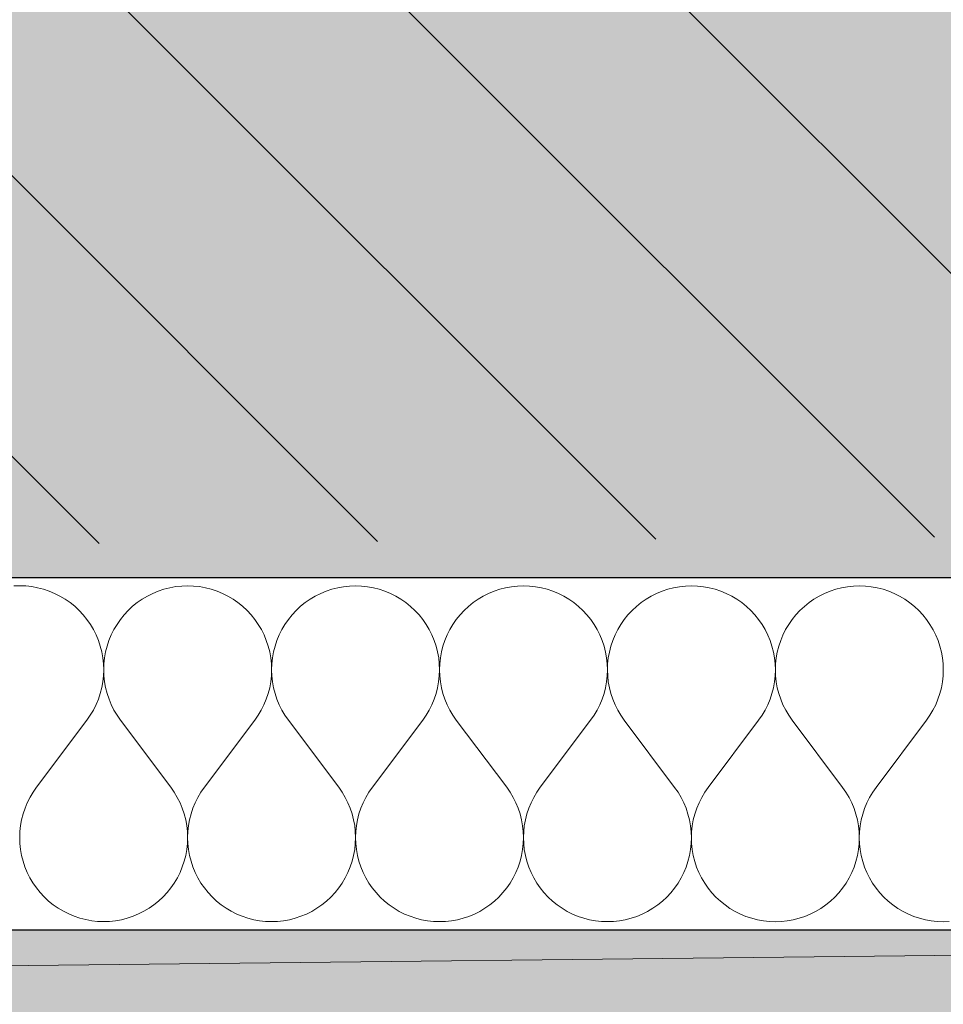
# Model space of a CAD drawing. Header units: millimetres. Extents: x -40276 to 214973, y -147941 to 35228.
# Tile 146 of 256: x -7467 to -7048, y 157 to 604. Entities that reach past the tile are written whole.
import ezdxf

# ---------------------------------------------------------------- set-up
doc = ezdxf.new("R2010")
doc.units = ezdxf.units.MM
doc.header["$MEASUREMENT"] = 0
doc.linetypes.add('Wipeout_Contour', pattern=[1000, 0, -1000])
for name, color, linetype in [('1._POHLED ZÁPADNÍ_2_0_plochy', 7, 'Continuous'), ('1._POHLED ZÁPADNÍ_2_2D prvky - obecné', 7, 'Continuous'), ('1._POHLED ZÁPADNÍ_2_akustické prvky', 7, 'Continuous'), ('1._POHLED ZÁPADNÍ_2_BT_ortho', 7, 'Continuous'), ('1._POHLED ZÁPADNÍ_2_Nové_Výplně – Řezové', 7, 'Continuous'), ('1._POHLED ZÁPADNÍ_2_Výplně – Řezové', 7, 'Continuous')]:
    doc.layers.add(name, color=color, linetype=linetype)

# ---------------------------------------------------------------- blocks, each defined once
blk = doc.blocks.new('*X9', base_point=(-42174.69, -26223.67))
at = {"layer": '1._POHLED ZÁPADNÍ_2_Nové_Výplně – Řezové', "color": 21, "linetype": 'Continuous', "lineweight": 20, "true_color": 0xffaaaa}
for p, q in [((-7466.61, 347.26), (-7469.33, 347.16)), ((-7463.89, 347.16), (-7466.61, 347.26)), ((-7461.19, 346.87), (-7463.89, 347.16)), ((-7458.51, 346.39), (-7461.19, 346.87)), ((-7455.88, 345.71), (-7458.51, 346.39)), ((-7453.3, 344.85), (-7455.88, 345.71)), ((-7450.78, 343.81), (-7453.3, 344.85)), ((-7403.74, 344.85), (-7406.25, 343.81)), ((-7401.16, 345.71), (-7403.74, 344.85)), ((-7398.52, 346.38), (-7401.16, 345.71)), ((-7395.85, 346.86), (-7398.52, 346.38)), ((-7393.14, 347.15), (-7395.85, 346.86)), ((-7390.42, 347.25), (-7393.14, 347.15)), ((-7387.7, 347.15), (-7390.42, 347.25)), ((-7385, 346.86), (-7387.7, 347.15)), ((-7382.32, 346.38), (-7385, 346.86)), ((-7379.69, 345.7), (-7382.32, 346.38)), ((-7377.11, 344.84), (-7379.69, 345.7)), ((-7374.59, 343.8), (-7377.11, 344.84)), ((-7327.55, 344.84), (-7330.06, 343.79)), ((-7324.97, 345.69), (-7327.55, 344.84)), ((-7322.33, 346.37), (-7324.97, 345.69)), ((-7319.66, 346.85), (-7322.33, 346.37)), ((-7316.95, 347.14), (-7319.66, 346.85)), ((-7314.23, 347.24), (-7316.95, 347.14)), ((-7311.51, 347.14), (-7314.23, 347.24)), ((-7308.81, 346.85), (-7311.51, 347.14)), ((-7306.13, 346.36), (-7308.81, 346.85)), ((-7303.5, 345.69), (-7306.13, 346.36)), ((-7300.91, 344.83), (-7303.5, 345.69)), ((-7298.4, 343.79), (-7300.91, 344.83)), ((-7251.36, 344.82), (-7253.87, 343.78)), ((-7248.78, 345.68), (-7251.36, 344.82)), ((-7246.14, 346.36), (-7248.78, 345.68)), ((-7243.47, 346.84), (-7246.14, 346.36)), ((-7240.76, 347.13), (-7243.47, 346.84)), ((-7238.04, 347.23), (-7240.76, 347.13)), ((-7235.32, 347.13), (-7238.04, 347.23)), ((-7232.62, 346.84), (-7235.32, 347.13)), ((-7229.94, 346.35), (-7232.62, 346.84)), ((-7227.31, 345.68), (-7229.94, 346.35)), ((-7224.72, 344.82), (-7227.31, 345.68)), ((-7222.21, 343.78), (-7224.72, 344.82)), ((-7175.17, 344.81), (-7177.68, 343.77)), ((-7172.59, 345.67), (-7175.17, 344.81)), ((-7169.95, 346.34), (-7172.59, 345.67)), ((-7167.28, 346.83), (-7169.95, 346.34)), ((-7164.57, 347.12), (-7167.28, 346.83)), ((-7161.85, 347.21), (-7164.57, 347.12)), ((-7159.13, 347.12), (-7161.85, 347.21)), ((-7156.43, 346.82), (-7159.13, 347.12)), ((-7153.75, 346.34), (-7156.43, 346.82)), ((-7151.11, 345.67), (-7153.75, 346.34)), ((-7148.53, 344.81), (-7151.11, 345.67)), ((-7146.02, 343.77), (-7148.53, 344.81)), ((-7098.98, 344.8), (-7101.49, 343.76)), ((-7096.4, 345.66), (-7098.98, 344.8)), ((-7093.76, 346.33), (-7096.4, 345.66)), ((-7091.08, 346.81), (-7093.76, 346.33)), ((-7088.38, 347.11), (-7091.08, 346.81)), ((-7085.66, 347.2), (-7088.38, 347.11)), ((-7082.94, 347.1), (-7085.66, 347.2)), ((-7080.24, 346.81), (-7082.94, 347.1)), ((-7077.56, 346.33), (-7080.24, 346.81)), ((-7074.92, 345.66), (-7077.56, 346.33)), ((-7072.34, 344.8), (-7074.92, 345.66)), ((-7069.83, 343.75), (-7072.34, 344.8)), ((-7448.35, 342.59), (-7450.78, 343.81)), ((-7446.01, 341.21), (-7448.35, 342.59)), ((-7443.78, 339.65), (-7446.01, 341.21)), ((-7441.66, 337.94), (-7443.78, 339.65)), ((-7413.26, 339.65), (-7415.38, 337.94)), ((-7411.03, 341.2), (-7413.26, 339.65)), ((-7408.69, 342.59), (-7411.03, 341.2)), ((-7406.25, 343.81), (-7408.69, 342.59)), ((-7372.16, 342.58), (-7374.59, 343.8)), ((-7369.82, 341.19), (-7372.16, 342.58)), ((-7367.59, 339.64), (-7369.82, 341.19)), ((-7365.47, 337.93), (-7367.59, 339.64)), ((-7337.07, 339.64), (-7339.19, 337.93)), ((-7334.84, 341.19), (-7337.07, 339.64)), ((-7332.5, 342.58), (-7334.84, 341.19)), ((-7330.06, 343.79), (-7332.5, 342.58)), ((-7295.97, 342.57), (-7298.4, 343.79)), ((-7293.63, 341.18), (-7295.97, 342.57)), ((-7291.4, 339.63), (-7293.63, 341.18)), ((-7289.28, 337.92), (-7291.4, 339.63)), ((-7260.88, 339.62), (-7263, 337.92)), ((-7258.65, 341.18), (-7260.88, 339.62)), ((-7256.31, 342.56), (-7258.65, 341.18)), ((-7253.87, 343.78), (-7256.31, 342.56)), ((-7219.78, 342.56), (-7222.21, 343.78)), ((-7217.44, 341.17), (-7219.78, 342.56)), ((-7215.21, 339.62), (-7217.44, 341.17)), ((-7213.09, 337.91), (-7215.21, 339.62)), ((-7184.69, 339.61), (-7186.81, 337.91)), ((-7182.46, 341.16), (-7184.69, 339.61)), ((-7180.12, 342.55), (-7182.46, 341.16)), ((-7177.68, 343.77), (-7180.12, 342.55)), ((-7143.59, 342.55), (-7146.02, 343.77)), ((-7141.25, 341.16), (-7143.59, 342.55)), ((-7139.02, 339.61), (-7141.25, 341.16)), ((-7136.9, 337.9), (-7139.02, 339.61)), ((-7108.5, 339.6), (-7110.62, 337.89)), ((-7106.27, 341.15), (-7108.5, 339.6)), ((-7103.93, 342.54), (-7106.27, 341.15)), ((-7101.49, 343.76), (-7103.93, 342.54)), ((-7067.4, 342.54), (-7069.83, 343.75)), ((-7065.06, 341.15), (-7067.4, 342.54)), ((-7062.82, 339.59), (-7065.06, 341.15)), ((-7060.71, 337.89), (-7062.82, 339.59)), ((-7439.67, 336.09), (-7441.66, 337.94)), ((-7437.82, 334.1), (-7439.67, 336.09)), ((-7417.37, 336.09), (-7419.22, 334.1)), ((-7415.38, 337.94), (-7417.37, 336.09)), ((-7363.48, 336.08), (-7365.47, 337.93)), ((-7361.63, 334.09), (-7363.48, 336.08)), ((-7341.18, 336.07), (-7343.03, 334.08)), ((-7339.19, 337.93), (-7341.18, 336.07)), ((-7287.29, 336.07), (-7289.28, 337.92)), ((-7285.44, 334.07), (-7287.29, 336.07)), ((-7264.99, 336.06), (-7266.84, 334.07)), ((-7263, 337.92), (-7264.99, 336.06)), ((-7211.1, 336.05), (-7213.09, 337.91)), ((-7209.24, 334.06), (-7211.1, 336.05)), ((-7188.8, 336.05), (-7190.65, 334.06)), ((-7186.81, 337.91), (-7188.8, 336.05)), ((-7134.91, 336.04), (-7136.9, 337.9)), ((-7133.05, 334.05), (-7134.91, 336.04)), ((-7112.61, 336.04), (-7114.46, 334.05)), ((-7110.62, 337.89), (-7112.61, 336.04)), ((-7058.72, 336.03), (-7060.71, 337.89)), ((-7056.86, 334.04), (-7058.72, 336.03)), ((-7436.11, 331.98), (-7437.82, 334.1)), ((-7434.56, 329.74), (-7436.11, 331.98)), ((-7420.93, 331.98), (-7422.48, 329.74)), ((-7419.22, 334.1), (-7420.93, 331.98)), ((-7359.92, 331.97), (-7361.63, 334.09)), ((-7358.37, 329.73), (-7359.92, 331.97)), ((-7344.74, 331.96), (-7346.29, 329.73)), ((-7343.03, 334.08), (-7344.74, 331.96)), ((-7283.73, 331.96), (-7285.44, 334.07)), ((-7282.18, 329.72), (-7283.73, 331.96)), ((-7268.55, 331.95), (-7270.1, 329.72)), ((-7266.84, 334.07), (-7268.55, 331.95)), ((-7207.54, 331.94), (-7209.24, 334.06)), ((-7205.99, 329.71), (-7207.54, 331.94)), ((-7192.36, 331.94), (-7193.91, 329.71)), ((-7190.65, 334.06), (-7192.36, 331.94)), ((-7131.35, 331.93), (-7133.05, 334.05)), ((-7129.8, 329.7), (-7131.35, 331.93)), ((-7116.17, 331.93), (-7117.72, 329.69)), ((-7114.46, 334.05), (-7116.17, 331.93)), ((-7055.16, 331.92), (-7056.86, 334.04)), ((-7053.61, 329.68), (-7055.16, 331.92)), ((-7433.17, 327.4), (-7434.56, 329.74)), ((-7431.96, 324.97), (-7433.17, 327.4)), ((-7423.87, 327.4), (-7425.09, 324.97)), ((-7422.48, 329.74), (-7423.87, 327.4)), ((-7356.98, 327.39), (-7358.37, 329.73)), ((-7355.77, 324.96), (-7356.98, 327.39)), ((-7347.68, 327.39), (-7348.9, 324.96)), ((-7346.29, 329.73), (-7347.68, 327.39)), ((-7280.79, 327.38), (-7282.18, 329.72)), ((-7279.58, 324.95), (-7280.79, 327.38)), ((-7271.49, 327.38), (-7272.71, 324.94)), ((-7270.1, 329.72), (-7271.49, 327.38)), ((-7204.6, 327.37), (-7205.99, 329.71)), ((-7203.39, 324.93), (-7204.6, 327.37)), ((-7195.3, 327.37), (-7196.51, 324.93)), ((-7193.91, 329.71), (-7195.3, 327.37)), ((-7128.41, 327.36), (-7129.8, 329.7)), ((-7127.19, 324.92), (-7128.41, 327.36)), ((-7119.11, 327.35), (-7120.32, 324.92)), ((-7117.72, 329.69), (-7119.11, 327.35)), ((-7052.22, 327.34), (-7053.61, 329.68)), ((-7051, 324.91), (-7052.22, 327.34)), ((-7430.92, 322.46), (-7431.96, 324.97)), ((-7430.06, 319.87), (-7430.92, 322.46)), ((-7426.13, 322.45), (-7426.98, 319.87)), ((-7425.09, 324.97), (-7426.13, 322.45)), ((-7354.73, 322.44), (-7355.77, 324.96)), ((-7353.87, 319.86), (-7354.73, 322.44)), ((-7349.94, 322.44), (-7350.79, 319.86)), ((-7348.9, 324.96), (-7349.94, 322.44)), ((-7278.54, 322.43), (-7279.58, 324.95)), ((-7277.68, 319.85), (-7278.54, 322.43)), ((-7273.75, 322.43), (-7274.6, 319.85)), ((-7272.71, 324.94), (-7273.75, 322.43)), ((-7202.35, 322.42), (-7203.39, 324.93)), ((-7201.49, 319.84), (-7202.35, 322.42)), ((-7197.56, 322.42), (-7198.41, 319.84)), ((-7196.51, 324.93), (-7197.56, 322.42)), ((-7126.16, 322.41), (-7127.19, 324.92)), ((-7125.3, 319.83), (-7126.16, 322.41)), ((-7121.36, 322.41), (-7122.22, 319.83)), ((-7120.32, 324.92), (-7121.36, 322.41)), ((-7049.96, 322.4), (-7051, 324.91)), ((-7049.11, 319.81), (-7049.96, 322.4)), ((-7429.39, 317.24), (-7430.06, 319.87)), ((-7426.98, 319.87), (-7427.66, 317.24)), ((-7353.2, 317.23), (-7353.87, 319.86)), ((-7350.79, 319.86), (-7351.47, 317.22)), ((-7277.01, 317.21), (-7277.68, 319.85)), ((-7274.6, 319.85), (-7275.28, 317.21)), ((-7200.82, 317.2), (-7201.49, 319.84)), ((-7198.41, 319.84), (-7199.09, 317.2)), ((-7124.63, 317.19), (-7125.3, 319.83)), ((-7122.22, 319.83), (-7122.89, 317.19)), ((-7048.44, 317.18), (-7049.11, 319.81)), ((-7428.91, 314.56), (-7429.39, 317.24)), ((-7428.62, 311.85), (-7428.91, 314.56)), ((-7428.14, 314.56), (-7428.43, 311.85)), ((-7427.66, 317.24), (-7428.14, 314.56)), ((-7352.72, 314.55), (-7353.2, 317.23)), ((-7352.43, 311.84), (-7352.72, 314.55)), ((-7351.95, 314.55), (-7352.24, 311.84)), ((-7351.47, 317.22), (-7351.95, 314.55)), ((-7276.53, 314.54), (-7277.01, 317.21)), ((-7276.24, 311.83), (-7276.53, 314.54)), ((-7275.76, 314.54), (-7276.05, 311.83)), ((-7275.28, 317.21), (-7275.76, 314.54)), ((-7200.34, 314.52), (-7200.82, 317.2)), ((-7200.05, 311.82), (-7200.34, 314.52)), ((-7199.57, 314.52), (-7199.86, 311.82)), ((-7199.09, 317.2), (-7199.57, 314.52)), ((-7124.15, 314.51), (-7124.63, 317.19)), ((-7123.86, 311.81), (-7124.15, 314.51)), ((-7123.38, 314.51), (-7123.67, 311.81)), ((-7122.89, 317.19), (-7123.38, 314.51)), ((-7047.96, 314.5), (-7048.44, 317.18)), ((-7047.67, 311.8), (-7047.96, 314.5)), ((-7428.52, 309.14), (-7428.62, 311.85)), ((-7428.62, 306.42), (-7428.52, 309.14)), ((-7428.43, 311.85), (-7428.52, 309.14)), ((-7428.52, 309.14), (-7428.43, 306.42)), ((-7352.33, 309.12), (-7352.43, 311.84)), ((-7352.43, 306.4), (-7352.33, 309.12)), ((-7352.24, 311.84), (-7352.33, 309.12)), ((-7352.33, 309.12), (-7352.24, 306.4)), ((-7276.14, 309.11), (-7276.24, 311.83)), ((-7276.24, 306.39), (-7276.14, 309.11)), ((-7276.05, 311.83), (-7276.14, 309.11)), ((-7276.14, 309.11), (-7276.04, 306.39)), ((-7199.95, 309.1), (-7200.05, 311.82)), ((-7200.05, 306.38), (-7199.95, 309.1)), ((-7199.86, 311.82), (-7199.95, 309.1)), ((-7199.95, 309.1), (-7199.85, 306.38)), ((-7123.76, 309.09), (-7123.86, 311.81)), ((-7123.86, 306.37), (-7123.76, 309.09)), ((-7123.67, 311.81), (-7123.76, 309.09)), ((-7123.76, 309.09), (-7123.66, 306.37)), ((-7047.57, 309.08), (-7047.67, 311.8)), ((-7047.67, 306.36), (-7047.57, 309.08)), ((-7428.92, 303.71), (-7428.62, 306.42)), ((-7428.43, 306.42), (-7428.13, 303.71)), ((-7352.73, 303.7), (-7352.43, 306.4)), ((-7352.24, 306.4), (-7351.94, 303.7)), ((-7276.54, 303.69), (-7276.24, 306.39)), ((-7276.04, 306.39), (-7275.75, 303.69)), ((-7200.34, 303.68), (-7200.05, 306.38)), ((-7199.85, 306.38), (-7199.56, 303.68)), ((-7124.15, 303.66), (-7123.86, 306.37)), ((-7123.66, 306.37), (-7123.37, 303.66)), ((-7047.96, 303.65), (-7047.67, 306.36)), ((-7430.08, 298.4), (-7429.4, 301.03)), ((-7429.4, 301.03), (-7428.92, 303.71)), ((-7428.13, 303.71), (-7427.65, 301.03)), ((-7427.65, 301.03), (-7426.97, 298.4)), ((-7353.89, 298.39), (-7353.21, 301.02)), ((-7353.21, 301.02), (-7352.73, 303.7)), ((-7351.94, 303.7), (-7351.46, 301.02)), ((-7351.46, 301.02), (-7350.78, 298.39)), ((-7277.7, 298.38), (-7277.02, 301.01)), ((-7277.02, 301.01), (-7276.54, 303.69)), ((-7275.75, 303.69), (-7275.27, 301.01)), ((-7275.27, 301.01), (-7274.59, 298.38)), ((-7201.51, 298.36), (-7200.83, 301)), ((-7200.83, 301), (-7200.34, 303.68)), ((-7199.56, 303.68), (-7199.08, 301)), ((-7199.08, 301), (-7198.4, 298.36)), ((-7125.32, 298.35), (-7124.64, 300.99)), ((-7124.64, 300.99), (-7124.15, 303.66)), ((-7123.37, 303.66), (-7122.89, 300.99)), ((-7122.89, 300.99), (-7122.21, 298.35)), ((-7049.12, 298.34), (-7048.45, 300.98)), ((-7048.45, 300.98), (-7047.96, 303.65)), ((-7431.98, 293.31), (-7430.94, 295.82)), ((-7430.94, 295.82), (-7430.08, 298.4)), ((-7426.97, 298.4), (-7426.11, 295.82)), ((-7426.11, 295.82), (-7425.07, 293.31)), ((-7355.79, 293.29), (-7354.75, 295.81)), ((-7354.75, 295.81), (-7353.89, 298.39)), ((-7350.78, 298.39), (-7349.92, 295.81)), ((-7349.92, 295.81), (-7348.88, 293.29)), ((-7279.6, 293.28), (-7278.56, 295.8)), ((-7278.56, 295.8), (-7277.7, 298.38)), ((-7274.59, 298.38), (-7273.73, 295.79)), ((-7273.73, 295.79), (-7272.69, 293.28)), ((-7203.41, 293.27), (-7202.37, 295.78)), ((-7202.37, 295.78), (-7201.51, 298.36)), ((-7198.4, 298.36), (-7197.54, 295.78)), ((-7197.54, 295.78), (-7196.5, 293.27)), ((-7127.22, 293.26), (-7126.18, 295.77)), ((-7126.18, 295.77), (-7125.32, 298.35)), ((-7122.21, 298.35), (-7121.35, 295.77)), ((-7121.35, 295.77), (-7120.31, 293.26)), ((-7051.03, 293.25), (-7049.99, 295.76)), ((-7049.99, 295.76), (-7049.12, 298.34)), ((-7434.59, 288.54), (-7433.2, 290.87)), ((-7433.2, 290.87), (-7431.98, 293.31)), ((-7425.07, 293.31), (-7423.85, 290.87)), ((-7423.85, 290.87), (-7422.46, 288.53)), ((-7358.4, 288.52), (-7357.01, 290.86)), ((-7357.01, 290.86), (-7355.79, 293.29)), ((-7348.88, 293.29), (-7347.66, 290.86)), ((-7347.66, 290.86), (-7346.27, 288.52)), ((-7282.21, 288.51), (-7280.82, 290.85)), ((-7280.82, 290.85), (-7279.6, 293.28)), ((-7272.69, 293.28), (-7271.47, 290.85)), ((-7271.47, 290.85), (-7270.08, 288.51)), ((-7206.02, 288.5), (-7204.63, 290.84)), ((-7204.63, 290.84), (-7203.41, 293.27)), ((-7196.5, 293.27), (-7195.28, 290.84)), ((-7195.28, 290.84), (-7193.89, 288.5)), ((-7129.83, 288.49), (-7128.44, 290.83)), ((-7128.44, 290.83), (-7127.22, 293.26)), ((-7120.31, 293.26), (-7119.09, 290.83)), ((-7119.09, 290.83), (-7117.7, 288.49)), ((-7053.64, 288.48), (-7052.25, 290.82)), ((-7052.25, 290.82), (-7051.03, 293.25)), ((-7459.01, 255.83), (-7436.15, 286.3)), ((-7436.15, 286.3), (-7434.59, 288.54)), ((-7422.46, 288.53), (-7420.91, 286.3)), ((-7398.06, 255.82), (-7420.91, 286.3)), ((-7382.82, 255.82), (-7359.96, 286.29)), ((-7359.96, 286.29), (-7358.4, 288.52)), ((-7346.27, 288.52), (-7344.72, 286.29)), ((-7321.87, 255.81), (-7344.72, 286.29)), ((-7306.63, 255.81), (-7283.77, 286.28)), ((-7283.77, 286.28), (-7282.21, 288.51)), ((-7270.08, 288.51), (-7268.53, 286.28)), ((-7245.68, 255.8), (-7268.53, 286.28)), ((-7230.44, 255.8), (-7207.58, 286.27)), ((-7207.58, 286.27), (-7206.02, 288.5)), ((-7193.89, 288.5), (-7192.34, 286.27)), ((-7169.48, 255.79), (-7192.34, 286.27)), ((-7154.25, 255.78), (-7131.38, 286.26)), ((-7131.38, 286.26), (-7129.83, 288.49)), ((-7117.7, 288.49), (-7116.15, 286.25)), ((-7093.29, 255.77), (-7116.15, 286.25)), ((-7078.06, 255.77), (-7055.19, 286.25)), ((-7055.19, 286.25), (-7053.64, 288.48)), ((-7459.01, 255.83), (-7460.56, 253.6)), ((-7396.5, 253.59), (-7398.06, 255.82)), ((-7382.82, 255.82), (-7384.37, 253.59)), ((-7320.31, 253.58), (-7321.87, 255.81)), ((-7306.63, 255.81), (-7308.18, 253.57)), ((-7244.12, 253.56), (-7245.68, 255.8)), ((-7230.44, 255.8), (-7231.99, 253.56)), ((-7167.93, 253.55), (-7169.48, 255.79)), ((-7154.25, 255.78), (-7155.8, 253.55)), ((-7091.74, 253.54), (-7093.29, 255.77)), ((-7078.06, 255.77), (-7079.61, 253.54)), ((-7461.95, 251.26), (-7463.17, 248.83)), ((-7460.56, 253.6), (-7461.95, 251.26)), ((-7395.11, 251.25), (-7396.5, 253.59)), ((-7393.89, 248.82), (-7395.11, 251.25)), ((-7385.76, 251.25), (-7386.98, 248.82)), ((-7384.37, 253.59), (-7385.76, 251.25)), ((-7318.92, 251.24), (-7320.31, 253.58)), ((-7317.7, 248.81), (-7318.92, 251.24)), ((-7309.57, 251.24), (-7310.79, 248.8)), ((-7308.18, 253.57), (-7309.57, 251.24)), ((-7242.73, 251.23), (-7244.12, 253.56)), ((-7241.51, 248.79), (-7242.73, 251.23)), ((-7233.38, 251.22), (-7234.6, 248.79)), ((-7231.99, 253.56), (-7233.38, 251.22)), ((-7166.54, 251.21), (-7167.93, 253.55)), ((-7165.32, 248.78), (-7166.54, 251.21)), ((-7157.19, 251.21), (-7158.41, 248.78)), ((-7155.8, 253.55), (-7157.19, 251.21)), ((-7090.35, 251.2), (-7091.74, 253.54)), ((-7089.13, 248.77), (-7090.35, 251.2)), ((-7081, 251.2), (-7082.22, 248.77)), ((-7079.61, 253.54), (-7081, 251.2)), ((-7464.22, 246.32), (-7465.08, 243.73)), ((-7463.17, 248.83), (-7464.22, 246.32)), ((-7392.85, 246.3), (-7393.89, 248.82)), ((-7391.99, 243.72), (-7392.85, 246.3)), ((-7388.03, 246.3), (-7388.89, 243.72)), ((-7386.98, 248.82), (-7388.03, 246.3)), ((-7316.66, 246.29), (-7317.7, 248.81)), ((-7315.8, 243.71), (-7316.66, 246.29)), ((-7311.84, 246.29), (-7312.7, 243.71)), ((-7310.79, 248.8), (-7311.84, 246.29)), ((-7240.47, 246.28), (-7241.51, 248.79)), ((-7239.61, 243.7), (-7240.47, 246.28)), ((-7235.65, 246.28), (-7236.51, 243.7)), ((-7234.6, 248.79), (-7235.65, 246.28)), ((-7164.28, 246.27), (-7165.32, 248.78)), ((-7163.42, 243.69), (-7164.28, 246.27)), ((-7159.45, 246.27), (-7160.32, 243.69)), ((-7158.41, 248.78), (-7159.45, 246.27)), ((-7088.09, 246.26), (-7089.13, 248.77)), ((-7087.23, 243.68), (-7088.09, 246.26)), ((-7083.26, 246.26), (-7084.13, 243.68)), ((-7082.22, 248.77), (-7083.26, 246.26)), ((-7465.08, 243.73), (-7465.75, 241.1)), ((-7391.32, 241.09), (-7391.99, 243.72)), ((-7388.89, 243.72), (-7389.56, 241.09)), ((-7315.13, 241.08), (-7315.8, 243.71)), ((-7312.7, 243.71), (-7313.37, 241.08)), ((-7238.93, 241.06), (-7239.61, 243.7)), ((-7236.51, 243.7), (-7237.18, 241.06)), ((-7162.74, 241.05), (-7163.42, 243.69)), ((-7160.32, 243.69), (-7160.99, 241.05)), ((-7086.55, 241.04), (-7087.23, 243.68)), ((-7084.13, 243.68), (-7084.8, 241.04)), ((-7466.24, 238.42), (-7466.53, 235.72)), ((-7465.75, 241.1), (-7466.24, 238.42)), ((-7390.83, 238.41), (-7391.32, 241.09)), ((-7390.54, 235.71), (-7390.83, 238.41)), ((-7390.05, 238.41), (-7390.34, 235.71)), ((-7389.56, 241.09), (-7390.05, 238.41)), ((-7314.64, 238.4), (-7315.13, 241.08)), ((-7314.35, 235.69), (-7314.64, 238.4)), ((-7313.86, 238.4), (-7314.15, 235.69)), ((-7313.37, 241.08), (-7313.86, 238.4)), ((-7238.45, 238.39), (-7238.93, 241.06)), ((-7238.16, 235.68), (-7238.45, 238.39)), ((-7237.67, 238.39), (-7237.96, 235.68)), ((-7237.18, 241.06), (-7237.67, 238.39)), ((-7162.26, 238.38), (-7162.74, 241.05)), ((-7161.97, 235.67), (-7162.26, 238.38)), ((-7161.48, 238.38), (-7161.77, 235.67)), ((-7160.99, 241.05), (-7161.48, 238.38)), ((-7086.07, 238.36), (-7086.55, 241.04)), ((-7085.78, 235.66), (-7086.07, 238.36)), ((-7085.29, 238.36), (-7085.58, 235.66)), ((-7084.8, 241.04), (-7085.29, 238.36)), ((-7466.53, 235.72), (-7466.63, 233)), ((-7466.63, 233), (-7466.54, 230.28)), ((-7390.44, 232.99), (-7390.54, 235.71)), ((-7390.54, 230.27), (-7390.44, 232.99)), ((-7390.34, 235.71), (-7390.44, 232.99)), ((-7390.44, 232.99), (-7390.35, 230.27)), ((-7314.25, 232.98), (-7314.35, 235.69)), ((-7314.35, 230.26), (-7314.25, 232.98)), ((-7314.15, 235.69), (-7314.25, 232.98)), ((-7314.25, 232.98), (-7314.16, 230.26)), ((-7238.06, 232.96), (-7238.16, 235.68)), ((-7238.16, 230.25), (-7238.06, 232.96)), ((-7237.96, 235.68), (-7238.06, 232.96)), ((-7238.06, 232.96), (-7237.96, 230.25)), ((-7161.87, 232.95), (-7161.97, 235.67)), ((-7161.96, 230.23), (-7161.87, 232.95)), ((-7161.77, 235.67), (-7161.87, 232.95)), ((-7161.87, 232.95), (-7161.77, 230.23)), ((-7085.68, 232.94), (-7085.78, 235.66)), ((-7085.77, 230.22), (-7085.68, 232.94)), ((-7085.58, 235.66), (-7085.68, 232.94)), ((-7085.68, 232.94), (-7085.58, 230.22)), ((-7466.54, 230.28), (-7466.25, 227.58)), ((-7390.83, 227.56), (-7390.54, 230.27)), ((-7390.35, 230.27), (-7390.06, 227.56)), ((-7314.64, 227.55), (-7314.35, 230.26)), ((-7314.16, 230.26), (-7313.87, 227.55)), ((-7238.44, 227.54), (-7238.16, 230.25)), ((-7237.96, 230.25), (-7237.68, 227.54)), ((-7162.25, 227.53), (-7161.96, 230.23)), ((-7161.77, 230.23), (-7161.49, 227.53)), ((-7086.06, 227.52), (-7085.77, 230.22)), ((-7085.58, 230.22), (-7085.29, 227.52)), ((-7466.25, 227.58), (-7465.77, 224.9)), ((-7465.77, 224.9), (-7465.1, 222.26)), ((-7391.98, 222.25), (-7391.31, 224.89)), ((-7391.31, 224.89), (-7390.83, 227.56)), ((-7390.06, 227.56), (-7389.58, 224.89)), ((-7389.58, 224.89), (-7388.9, 222.25)), ((-7315.79, 222.24), (-7315.12, 224.87)), ((-7315.12, 224.87), (-7314.64, 227.55)), ((-7313.87, 227.55), (-7313.39, 224.87)), ((-7313.39, 224.87), (-7312.71, 222.24)), ((-7239.6, 222.23), (-7238.93, 224.86)), ((-7238.93, 224.86), (-7238.44, 227.54)), ((-7237.68, 227.54), (-7237.19, 224.86)), ((-7237.19, 224.86), (-7236.52, 222.23)), ((-7163.41, 222.21), (-7162.74, 224.85)), ((-7162.74, 224.85), (-7162.25, 227.53)), ((-7161.49, 227.53), (-7161, 224.85)), ((-7161, 224.85), (-7160.33, 222.21)), ((-7087.22, 222.2), (-7086.55, 224.84)), ((-7086.55, 224.84), (-7086.06, 227.52)), ((-7085.29, 227.52), (-7084.81, 224.84)), ((-7084.81, 224.84), (-7084.14, 222.2)), ((-7465.1, 222.26), (-7464.24, 219.68)), ((-7464.24, 219.68), (-7463.2, 217.17)), ((-7393.88, 217.15), (-7392.84, 219.67)), ((-7392.84, 219.67), (-7391.98, 222.25)), ((-7388.9, 222.25), (-7388.05, 219.67)), ((-7388.05, 219.67), (-7387.01, 217.15)), ((-7317.69, 217.14), (-7316.65, 219.66)), ((-7316.65, 219.66), (-7315.79, 222.24)), ((-7312.71, 222.24), (-7311.86, 219.66)), ((-7311.86, 219.66), (-7310.82, 217.14)), ((-7241.5, 217.13), (-7240.46, 219.64)), ((-7240.46, 219.64), (-7239.6, 222.23)), ((-7236.52, 222.23), (-7235.67, 219.64)), ((-7235.67, 219.64), (-7234.63, 217.13)), ((-7165.31, 217.12), (-7164.27, 219.63)), ((-7164.27, 219.63), (-7163.41, 222.21)), ((-7160.33, 222.21), (-7159.48, 219.63)), ((-7159.48, 219.63), (-7158.44, 217.12)), ((-7089.12, 217.11), (-7088.08, 219.62)), ((-7088.08, 219.62), (-7087.22, 222.2)), ((-7084.14, 222.2), (-7083.29, 219.62)), ((-7083.29, 219.62), (-7082.25, 217.11)), ((-7463.2, 217.17), (-7461.98, 214.73)), ((-7461.98, 214.73), (-7460.6, 212.39)), ((-7396.48, 212.38), (-7395.1, 214.72)), ((-7395.1, 214.72), (-7393.88, 217.15)), ((-7387.01, 217.15), (-7385.79, 214.72)), ((-7385.79, 214.72), (-7384.4, 212.38)), ((-7320.29, 212.37), (-7318.9, 214.71)), ((-7318.9, 214.71), (-7317.69, 217.14)), ((-7310.82, 217.14), (-7309.6, 214.71)), ((-7309.6, 214.71), (-7308.21, 212.37)), ((-7244.1, 212.36), (-7242.71, 214.7)), ((-7242.71, 214.7), (-7241.5, 217.13)), ((-7234.63, 217.13), (-7233.41, 214.7)), ((-7233.41, 214.7), (-7232.02, 212.36)), ((-7167.91, 212.35), (-7166.52, 214.69)), ((-7166.52, 214.69), (-7165.31, 217.12)), ((-7158.44, 217.12), (-7157.22, 214.68)), ((-7157.22, 214.68), (-7155.83, 212.34)), ((-7091.72, 212.33), (-7090.33, 214.67)), ((-7090.33, 214.67), (-7089.12, 217.11)), ((-7082.25, 217.11), (-7081.03, 214.67)), ((-7081.03, 214.67), (-7079.64, 212.33)), ((-7460.6, 212.39), (-7459.04, 210.16)), ((-7459.04, 210.16), (-7457.34, 208.04)), ((-7399.74, 208.03), (-7398.03, 210.15)), ((-7398.03, 210.15), (-7396.48, 212.38)), ((-7384.4, 212.38), (-7382.85, 210.14)), ((-7382.85, 210.14), (-7381.15, 208.02)), ((-7323.55, 208.02), (-7321.84, 210.13)), ((-7321.84, 210.13), (-7320.29, 212.37)), ((-7308.21, 212.37), (-7306.66, 210.13)), ((-7306.66, 210.13), (-7304.96, 208.01)), ((-7247.36, 208), (-7245.65, 210.12)), ((-7245.65, 210.12), (-7244.1, 212.36)), ((-7232.02, 212.36), (-7230.47, 210.12)), ((-7230.47, 210.12), (-7228.77, 208)), ((-7171.17, 207.99), (-7169.46, 210.11)), ((-7169.46, 210.11), (-7167.91, 212.35)), ((-7155.83, 212.34), (-7154.28, 210.11)), ((-7154.28, 210.11), (-7152.58, 207.99)), ((-7094.98, 207.98), (-7093.27, 210.1)), ((-7093.27, 210.1), (-7091.72, 212.33)), ((-7079.64, 212.33), (-7078.09, 210.1)), ((-7078.09, 210.1), (-7076.39, 207.98)), ((-7457.34, 208.04), (-7455.49, 206.04)), ((-7455.49, 206.04), (-7453.5, 204.19)), ((-7403.58, 204.18), (-7401.59, 206.04)), ((-7401.59, 206.04), (-7399.74, 208.03)), ((-7381.15, 208.02), (-7379.3, 206.03)), ((-7379.3, 206.03), (-7377.31, 204.18)), ((-7327.39, 204.17), (-7325.4, 206.02)), ((-7325.4, 206.02), (-7323.55, 208.02)), ((-7304.96, 208.01), (-7303.1, 206.02)), ((-7303.1, 206.02), (-7301.11, 204.17)), ((-7251.2, 204.16), (-7249.21, 206.01)), ((-7249.21, 206.01), (-7247.36, 208)), ((-7228.77, 208), (-7226.91, 206.01)), ((-7226.91, 206.01), (-7224.92, 204.15)), ((-7175.01, 204.15), (-7173.02, 206)), ((-7173.02, 206), (-7171.17, 207.99)), ((-7152.58, 207.99), (-7150.72, 206)), ((-7150.72, 206), (-7148.73, 204.14)), ((-7098.82, 204.14), (-7096.83, 205.99)), ((-7096.83, 205.99), (-7094.98, 207.98)), ((-7076.39, 207.98), (-7074.53, 205.99)), ((-7074.53, 205.99), (-7072.54, 204.13)), ((-7453.5, 204.19), (-7451.38, 202.48)), ((-7451.38, 202.48), (-7449.14, 200.93)), ((-7407.94, 200.92), (-7405.7, 202.47)), ((-7405.7, 202.47), (-7403.58, 204.18)), ((-7377.31, 204.18), (-7375.19, 202.47)), ((-7375.19, 202.47), (-7372.95, 200.92)), ((-7331.75, 200.91), (-7329.51, 202.46)), ((-7329.51, 202.46), (-7327.39, 204.17)), ((-7301.11, 204.17), (-7299, 202.46)), ((-7299, 202.46), (-7296.76, 200.91)), ((-7255.56, 200.9), (-7253.32, 202.45)), ((-7253.32, 202.45), (-7251.2, 204.16)), ((-7224.92, 204.15), (-7222.81, 202.45)), ((-7222.81, 202.45), (-7220.57, 200.89)), ((-7179.37, 200.89), (-7177.13, 202.44)), ((-7177.13, 202.44), (-7175.01, 204.15)), ((-7148.73, 204.14), (-7146.62, 202.43)), ((-7146.62, 202.43), (-7144.38, 200.88)), ((-7103.18, 200.88), (-7100.94, 202.43)), ((-7100.94, 202.43), (-7098.82, 204.14)), ((-7072.54, 204.13), (-7070.43, 202.42)), ((-7070.43, 202.42), (-7068.19, 200.87)), ((-7449.14, 200.93), (-7446.8, 199.54)), ((-7446.8, 199.54), (-7444.37, 198.32)), ((-7444.37, 198.32), (-7441.86, 197.28)), ((-7441.86, 197.28), (-7439.28, 196.42)), ((-7417.8, 196.42), (-7415.22, 197.28)), ((-7415.22, 197.28), (-7412.71, 198.32)), ((-7412.71, 198.32), (-7410.28, 199.53)), ((-7410.28, 199.53), (-7407.94, 200.92)), ((-7372.95, 200.92), (-7370.61, 199.53)), ((-7370.61, 199.53), (-7368.18, 198.31)), ((-7368.18, 198.31), (-7365.67, 197.27)), ((-7365.67, 197.27), (-7363.09, 196.41)), ((-7341.61, 196.4), (-7339.03, 197.26)), ((-7339.03, 197.26), (-7336.52, 198.31)), ((-7336.52, 198.31), (-7334.09, 199.52)), ((-7334.09, 199.52), (-7331.75, 200.91)), ((-7296.76, 200.91), (-7294.42, 199.52)), ((-7294.42, 199.52), (-7291.99, 198.3)), ((-7291.99, 198.3), (-7289.48, 197.26)), ((-7289.48, 197.26), (-7286.9, 196.4)), ((-7265.42, 196.39), (-7262.84, 197.25)), ((-7262.84, 197.25), (-7260.33, 198.29)), ((-7260.33, 198.29), (-7257.9, 199.51)), ((-7257.9, 199.51), (-7255.56, 200.9)), ((-7220.57, 200.89), (-7218.23, 199.51)), ((-7218.23, 199.51), (-7215.8, 198.29)), ((-7215.8, 198.29), (-7213.29, 197.24)), ((-7213.29, 197.24), (-7210.71, 196.38)), ((-7189.23, 196.38), (-7186.65, 197.24)), ((-7186.65, 197.24), (-7184.14, 198.28)), ((-7184.14, 198.28), (-7181.71, 199.5)), ((-7181.71, 199.5), (-7179.37, 200.89)), ((-7144.38, 200.88), (-7142.04, 199.49)), ((-7142.04, 199.49), (-7139.61, 198.27)), ((-7139.61, 198.27), (-7137.1, 197.23)), ((-7137.1, 197.23), (-7134.52, 196.37)), ((-7113.04, 196.37), (-7110.46, 197.23)), ((-7110.46, 197.23), (-7107.95, 198.27)), ((-7107.95, 198.27), (-7105.52, 199.49)), ((-7105.52, 199.49), (-7103.18, 200.88)), ((-7068.19, 200.87), (-7065.85, 199.48)), ((-7065.85, 199.48), (-7063.42, 198.26)), ((-7063.42, 198.26), (-7060.91, 197.22)), ((-7060.91, 197.22), (-7058.33, 196.36)), ((-7439.28, 196.42), (-7436.64, 195.75)), ((-7436.64, 195.75), (-7433.97, 195.26)), ((-7433.97, 195.26), (-7431.26, 194.97)), ((-7431.26, 194.97), (-7428.54, 194.87)), ((-7428.54, 194.87), (-7425.82, 194.97)), ((-7425.82, 194.97), (-7423.12, 195.26)), ((-7423.12, 195.26), (-7420.44, 195.74)), ((-7420.44, 195.74), (-7417.8, 196.42)), ((-7363.09, 196.41), (-7360.45, 195.73)), ((-7360.45, 195.73), (-7357.77, 195.25)), ((-7357.77, 195.25), (-7355.07, 194.96)), ((-7355.07, 194.96), (-7352.35, 194.86)), ((-7352.35, 194.86), (-7349.63, 194.96)), ((-7349.63, 194.96), (-7346.93, 195.25)), ((-7346.93, 195.25), (-7344.25, 195.73)), ((-7344.25, 195.73), (-7341.61, 196.4)), ((-7286.9, 196.4), (-7284.26, 195.72)), ((-7284.26, 195.72), (-7281.58, 195.24)), ((-7281.58, 195.24), (-7278.88, 194.95)), ((-7278.88, 194.95), (-7276.16, 194.85)), ((-7276.16, 194.85), (-7273.44, 194.95)), ((-7273.44, 194.95), (-7270.74, 195.24)), ((-7270.74, 195.24), (-7268.06, 195.72)), ((-7268.06, 195.72), (-7265.42, 196.39)), ((-7210.71, 196.38), (-7208.07, 195.71)), ((-7208.07, 195.71), (-7205.39, 195.23)), ((-7205.39, 195.23), (-7202.69, 194.94)), ((-7202.69, 194.94), (-7199.97, 194.84)), ((-7199.97, 194.84), (-7197.25, 194.94)), ((-7197.25, 194.94), (-7194.55, 195.23)), ((-7194.55, 195.23), (-7191.87, 195.71)), ((-7191.87, 195.71), (-7189.23, 196.38)), ((-7134.52, 196.37), (-7131.88, 195.7)), ((-7131.88, 195.7), (-7129.2, 195.22)), ((-7129.2, 195.22), (-7126.5, 194.92)), ((-7126.5, 194.92), (-7123.78, 194.83)), ((-7123.78, 194.83), (-7121.06, 194.92)), ((-7121.06, 194.92), (-7118.36, 195.21)), ((-7118.36, 195.21), (-7115.68, 195.7)), ((-7115.68, 195.7), (-7113.04, 196.37)), ((-7058.33, 196.36), (-7055.69, 195.69)), ((-7055.69, 195.69), (-7053.01, 195.2)), ((-7053.01, 195.2), (-7050.31, 194.91)), ((-7050.31, 194.91), (-7047.59, 194.82)), ((-7047.59, 194.82), (-7044.87, 194.91))]:
    blk.add_line(p, q, dxfattribs=at)

msp = doc.modelspace()

# ---------------------------------------------------------------- hatches: boundary and pattern name
at = {"layer": '1._POHLED ZÁPADNÍ_2_0_plochy', "linetype": 'Continuous', "lineweight": 0, "true_color": 0x725616}
msp.add_hatch(color=46, dxfattribs=at).paths.add_polyline_path([(-40276.11, 380.05), (-40276.11, -1043.68), (-26430.13, -1753.82), (-207.83, -1407.24, 0.378179), (2221.6, 744.43), (1454.58, 22244.44), (546.81, 28172.03), (-1346.6, 35227.52), (-3442.11, 35227.52), (-1029.19, 25664.88), (-238.38, 17796.01), (-239.22, 14109.25), (861.41, 14093.65), (783.04, 8563.06), (-240.47, 8577.57), (-242.36, 270.44), (-4572.17, 250.22), (-4572.63, 350.63), (-5872.68, 344.56), (-5872.22, 244.16), (-7761.04, 235.34), (-7759.92, 351.1), (-8809.82, 361.27), (-8811.09, 230.44), (-11400.33, 218.35), (-11400.37, 351.08), (-12450.37, 350.77), (-12450.33, 213.45), (-13471.16, 208.68), (-13473.3, 368.51), (-14863.29, 349.89), (-14861.31, 202.19), (-20482.16, 175.95), (-20484.75, 349.86), (-26651.76, 257.8), (-26680.1, 83.42), (-26744.58, -483.48), (-39549.98, 311.19)])
at = {"layer": '1._POHLED ZÁPADNÍ_2_0_plochy', "linetype": 'Continuous', "lineweight": 20, "true_color": 0xffaaaa}
h = msp.add_hatch(dxfattribs=at)
h.set_pattern_fill('Izolační_tvárnice_0002', color=21, style=0, pattern_type=2)
h.set_pattern_definition([(315, (-10360.18, 9405.31), (63.6396, 63.6396), [])])
h.paths.add_polyline_path([(-10906.33, 18690.21), (-10970.68, 9084.15), (-20311.44, 10009.93), (-20479.41, 269.75), (-242.33, 419.76), (-238.38, 17796.01)])
at = {"layer": '1._POHLED ZÁPADNÍ_2_Výplně – Řezové', "linetype": 'Continuous', "lineweight": 13}
msp.add_hatch(color=254, dxfattribs=at).paths.add_polyline_path([(-7471.24, 1050.44), (-7471.34, 351.07), (-5746.91, 350.81), (-5746.8, 1050.44)])

# ---------------------------------------------------------------- linework, layer by layer
at = {"layer": '1._POHLED ZÁPADNÍ_2_0_plochy', "color": 7, "linetype": 'Continuous', "lineweight": 13, "flags": 128}
msp.add_lwpolyline([(-1029.19, 25664.88), (-238.38, 17796.01), (-239.22, 14109.25), (861.41, 14093.65), (783.04, 8563.06), (-240.47, 8577.57), (-242.36, 270.44), (-4572.17, 250.22), (-4572.63, 350.63), (-5872.68, 344.56), (-5872.22, 244.16), (-7761.04, 235.34), (-7759.92, 351.1), (-8809.82, 361.27), (-8811.09, 230.44), (-11400.33, 218.35)], dxfattribs=at)

# ---------------------------------------------------------------- next in the draw order: wipeouts: each hides what was drawn before it
at = {"color": 254, "linetype": 'Wipeout_Contour', "lineweight": 0, "ltscale": 27040.91827}
msp.add_wipeout([(-7761.47, 191.12), (-5746.93, 190.81), (-5746.91, 350.81), (-7761.44, 351.12)], dxfattribs=at).dxf.layer = '1._POHLED ZÁPADNÍ_2_Nové_Výplně – Řezové'

# ---------------------------------------------------------------- next in the draw order: linework, layer by layer
at = {"layer": '1._POHLED ZÁPADNÍ_2_2D prvky - obecné', "color": 7, "linetype": 'Continuous', "lineweight": 25}
msp.add_line((-7471.34, 351.07), (-5746.91, 350.81), dxfattribs=at)
at = {"layer": '1._POHLED ZÁPADNÍ_2_akustické prvky', "color": 1, "linetype": 'Continuous', "lineweight": 35}
msp.add_line((-5746.93, 190.81), (-7761.47, 191.12), dxfattribs=at)
at = {"layer": '1._POHLED ZÁPADNÍ_2_BT_ortho', "color": 142, "linetype": 'Continuous', "lineweight": 20, "true_color": 0x0080c0, "flags": 128}
msp.add_lwpolyline([(-244.37, 253.56), (-15793.08, 84.22)], dxfattribs=at)

# ---------------------------------------------------------------- next in the draw order: block references
at = {"layer": '1._POHLED ZÁPADNÍ_2_0_plochy', "color": 9, "linetype": 'Continuous', "lineweight": 13}
msp.add_blockref('*X9', (-42174.69, -26223.67), dxfattribs=at)

doc.saveas('drawing.dxf')
